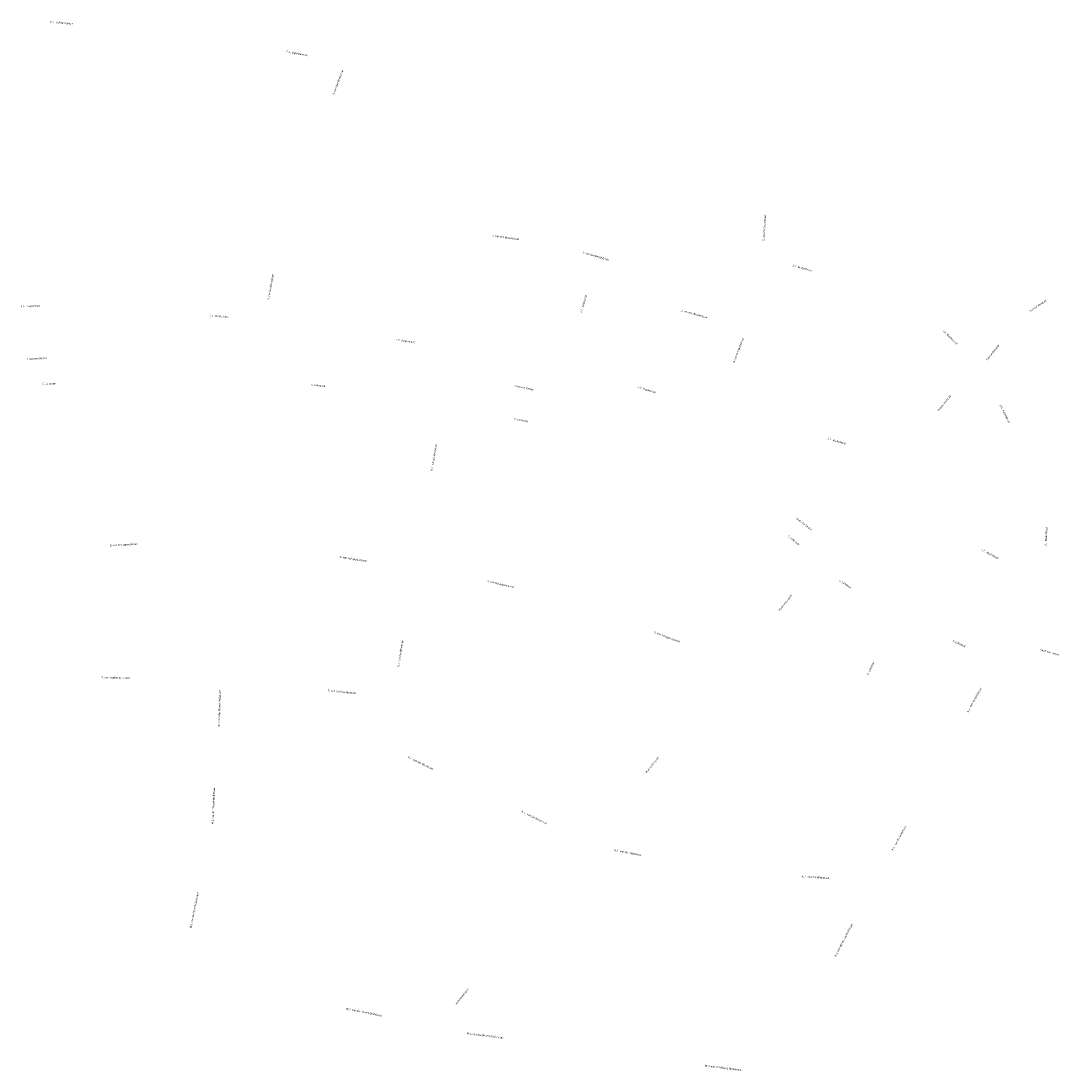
# Model space of a CAD drawing. Header units: metres. Extents: x 167450 to 167830, y 462532 to 462916.
import ezdxf

# ---------------------------------------------------------------- set-up
doc = ezdxf.new("R2010")
doc.units = ezdxf.units.M
doc.layers.add('N-WE-OG-BEBOUWING_STRAATNAAM-T35', color=252, linetype='Continuous', lineweight=35)
doc.styles.add('NLCS-ISO-M200-T35', font='NLCS-ISO.ttf', dxfattribs={"height": 0.7})

msp = doc.modelspace()

# ---------------------------------------------------------------- texts
at = {"layer": 'N-WE-OG-BEBOUWING_STRAATNAAM-T35', "ltscale": 0.2, "char_height": 0.7, "attachment_point": 1, "style": 'NLCS-ISO-M200-T35'}
for s, insert, rotation in [('\\pxi-3,l4,t4;F.J.^IDijkstrastraat', (167460.1, 462916.4), 355.1972), ('\\pxi-3,l4,t4;F.J.^IDijkstrastraat', (167546.49, 462905.63), 349.9594), ('G. van den Bornstraat', (167563.92, 462889.58), 69.372), ('G. van den Bornstraat', (167721.34, 462835.83), 86.5518), ('J. van den Broekstraat', (167622.4, 462838.2), 352.0669), ('J. van den Broekstraat', (167655.62, 462832.02), 343.9773), ('\\pxi-3,l4,t4;J.H.^IBeutestraat', (167731.65, 462827.47), 344.3322), ('G. van den Bornstraat', (167540.08, 462814.28), 79.6731), ('\\pxi-3,l4,t4;J.T.^IKuykstraat', (167654.28, 462808.95), 73.7259), ('\\pxi-3,l4,t4;J.T.^IKuykstraat', (167449.23, 462812.25), 1.6303), ('Koeriersterspad', (167818.89, 462810.45), 33.3797), ('\\pxi-3,l4,t4;J.T.^IKuykstraat', (167518.33, 462808.86), 356.8449), ('J. van den Broekstraat', (167691.62, 462810.8), 344.4489), ('\\pxi-3,l4,t4;J.H.^IBeutestraat', (167787.07, 462803.88), 315.8711), ('\\pxi-3,l4,t4;J.T.^IKuykstraat', (167586.52, 462800.23), 351.1922), ('G. van den Bornstraat', (167710.43, 462791.47), 69.1774), ('Koeriersterspad', (167802.99, 462792.44), 51.302), ('Laan van Verzet', (167452.35, 462793.03), 2.336), ('C. Lofstraat', (167457.76, 462783.92), 0.7301), ('C. Lofstraat', (167556.33, 462783.56), 354.5756), ('Laan van Verzet', (167630.69, 462783.18), 348.2209), ('\\pxi-3,l4,t4;J.T.^IKuykstraat', (167675.1, 462782.89), 343.5915), ('Koeriersterspad', (167785.3, 462773.95), 51.302), ('\\pxi-3,l4,t4;J.H.^IBeutestraat', (167808.35, 462776.67), 296.1543), ('C. Lofstraat', (167630.53, 462771.1), 348.5142), ('\\pxi-3,l4,t4;A.J.^Ivan der Wielstraat', (167599.66, 462751.02), 79.5268), ('\\pxi-3,l4,t4;J.T.^IKuykstraat', (167744.46, 462764.06), 344.1439), ('Laan van Verzet', (167733.99, 462734.75), 321.4378), ('\\pxi-3,l4,t4;J.H.^IBeutestraat', (167824.52, 462723.12), 87.6002), ('C. Lofstraat', (167730.94, 462728.21), 320.414), ('G. van Schuppenstraat', (167482.43, 462724.75), 3.0425), ('\\pxi-3,l4,t4;J.T.^IKuykstraat', (167800.99, 462723.52), 332.3825), ('G. van Schuppenstraat', (167566.64, 462720.57), 351.0195), ('G. van Schuppenstraat', (167620.73, 462711.71), 346.8411), ('C. Lofstraat', (167749.7, 462711.95), 325.9548), ('Koeriersterspad', (167727.16, 462700.85), 51.302), ('G. van Schuppenstraat', (167681.74, 462693.03), 339.3306), ('\\pxi-3,l4,t4;A.J.^Ivan der Wielstraat', (167587.51, 462679.22), 80.7758), ('C. Lofstraat', (167791.07, 462689.88), 334.8873), ('Laan van Verzet', (167823.17, 462686.68), 343.0729), ('C. Lofstraat', (167759.46, 462677.23), 64.3281), ('T. van Zwetselaarstraat', (167479.39, 462676.41), 359.3718), ('\\pxi-3,l4,t4;W.J.^Ivan der Woerd-Mollstraat', (167521.96, 462657.39), 87.7181), ('T. van Zwetselaarstraat', (167562.36, 462671.69), 354.4253), ('\\pxi-3,l4,t4;A.J.^Ivan der Wielstraat', (167795.69, 462662.93), 60.9901), ('\\pxi-3,l4,t4;A.J.^Ivan der Wielstraat', (167591.14, 462647.61), 333.8543), ('Koeriersterspad', (167678.35, 462641.45), 51.302), ('\\pxi-3,l4,t4;W.J.^Ivan der Woerd-Mollstraat', (167519.71, 462621.68), 87.7181), ('\\pxi-3,l4,t4;A.J.^Ivan der Wielstraat', (167632.71, 462627.68), 333.8543), ('\\pxi-3,l4,t4;A.J.^Ivan der Wielstraat', (167768.15, 462612.38), 61.1414), ('\\pxi-3,l4,t4;A.J.^Ivan der Wielstraat', (167666.4, 462613.37), 349.3373), ('\\pxi-3,l4,t4;A.J.^Ivan der Wielstraat', (167734.98, 462603.71), 355.8427), ('\\pxi-3,l4,t4;W.J.^Ivan der Woerd-Mollstraat', (167511.54, 462583.67), 78.4259), ('\\pxi-3,l4,t4;W.J.^Ivan der Woerd-Mollstraat', (167747.23, 462573.47), 62.5619), ('Koeriersterspad', (167608.89, 462556.8), 51.302), ('\\pxi-3,l4,t4;W.J.^Ivan der Woerd-Mollstraat', (167568.34, 462555.35), 348.7386), ('\\pxi-3,l4,t4;W.J.^Ivan der Woerd-Mollstraat', (167612.47, 462546.25), 352.9242), ('\\pxi-3,l4,t4;W.J.^Ivan der Woerd-Mollstraat', (167699.65, 462534.45), 352.9242)]:
    msp.add_mtext_dynamic_manual_height_columns(s, width=17.6338, gutter_width=3.5, heights=[0], dxfattribs=dict(at, insert=insert, rotation=rotation))

doc.saveas('drawing.dxf')
